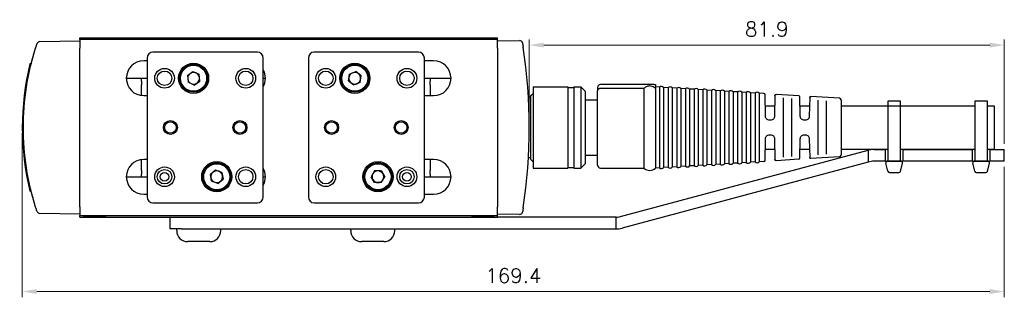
# Model space of a CAD drawing. Header units: inches. Extents: x 0 to 5655, y -2263 to 1330.
# Tile 219 of 231: x 4780 to 4950, y 303 to 351. Entities that reach past the tile are written whole.
import ezdxf

# ---------------------------------------------------------------- set-up
doc = ezdxf.new("R2010")
doc.units = ezdxf.units.IN
doc.header["$MEASUREMENT"] = 0
doc.layers.add('AM_5', color=3, linetype='Continuous', lineweight=15)
doc.layers.add('可見 (ISO)', color=7, linetype='Continuous', lineweight=25)
doc.styles.add('尺寸標註', font='romans.shx', dxfattribs={"bigfont": 'CHINESET.SHX'})
doc.dimstyles.new('CNS1$0', dxfattribs={"dimtxt": 2.5, "dimasz": 2.5, "dimexe": 1, "dimexo": 1, "dimgap": 1.5, "dimtad": 1, "dimtoh": 1, "dimdec": 1, "dimdsep": 46, "dimtxsty": '尺寸標註', "dimcen": 0, "dimclrd": 2, "dimclre": 2, "dimclrt": 1, "dimadec": 0, "dimazin": 2, "dimtp": 0.1, "dimtm": 0.1, "dimtfac": 0.71, "dimtdec": 1, "dimtmove": 0, "dimatfit": 0, "dimfxl": 0, "dimlwd": 13, "dimlwe": 13, "dimarcsym": 0})

# ---------------------------------------------------------------- blocks, each defined once
blk = doc.blocks.new('*D758')
at = {"layer": 'AM_5', "color": 2, "lineweight": 13}
for p, q in [((4780.84, 331.07), (4780.84, 302.75)), ((4950.22, 325.27), (4950.22, 302.75)), ((4783.34, 303.75), (4947.72, 303.75))]:
    blk.add_line(p, q, dxfattribs=at)
at = {"layer": 'AM_5', "color": 2}
for points in [[(4783.34, 304.17), (4783.34, 303.33), (4780.84, 303.75)], [(4947.72, 304.17), (4947.72, 303.33), (4950.22, 303.75)]]:
    blk.add_solid(points, dxfattribs=at)
at = {"layer": 'Defpoints', "color": 0}
for p in [(4780.84, 332.07), (4950.22, 326.27), (4950.22, 303.75)]:
    blk.add_point(p, dxfattribs=at)
at = {"layer": 'AM_5', "color": 1, "insert": (4865.53, 306.5), "char_height": 2.5, "attachment_point": 5, "style": '尺寸標註'}
blk.add_mtext('169.4', dxfattribs=at)
blk = doc.blocks.new('*D761')
at = {"layer": 'AM_5', "color": 2, "lineweight": 13}
for p, q in [((4868.29, 333.07), (4868.29, 347.29)), ((4950.22, 329.27), (4950.22, 347.29)), ((4870.79, 346.29), (4947.72, 346.29))]:
    blk.add_line(p, q, dxfattribs=at)
at = {"layer": 'AM_5', "color": 2}
for points in [[(4870.79, 346.71), (4870.79, 345.88), (4868.29, 346.29)], [(4947.72, 346.71), (4947.72, 345.88), (4950.22, 346.29)]]:
    blk.add_solid(points, dxfattribs=at)
at = {"layer": 'Defpoints', "color": 0}
for p in [(4950.22, 346.29), (4868.29, 332.07), (4950.22, 328.27)]:
    blk.add_point(p, dxfattribs=at)
at = {"layer": 'AM_5', "color": 1, "insert": (4909.25, 349.04), "char_height": 2.5, "attachment_point": 5, "style": '尺寸標註'}
blk.add_mtext('81.9', dxfattribs=at)

msp = doc.modelspace()

# ---------------------------------------------------------------- linework, layer by layer
for p, q in [((4930.064, 326.275), (4932.354, 326.275)), ((4945.064, 326.275), (4947.354, 326.275)), ((4930.115, 324.516), (4929.77, 325.916)), ((4932.297, 324.49), (4932.642, 325.89)), ((4945.115, 324.516), (4944.77, 325.916)), ((4947.297, 324.49), (4947.642, 325.89)), ((4930.409, 324.275), (4932.009, 324.275)), ((4945.409, 324.275), (4947.009, 324.275))]:
    msp.add_line(p, q)
for points in [[(4930.107, 326.275), (4932.311, 326.275), (4932.311, 336.628), (4930.107, 336.628)], [(4945.107, 326.275), (4947.311, 326.275), (4947.311, 336.628), (4945.107, 336.628)]]:
    msp.add_lwpolyline(points, close=True)
for centre, start, end in [((4930.064, 325.975), 90, 191.30993), ((4932.354, 325.975), 343.67936, 90), ((4945.064, 325.975), 90, 191.30993), ((4947.354, 325.975), 343.67936, 90), ((4930.409, 324.575), 191.30993, 270), ((4932.009, 324.575), 270, 343.67936), ((4945.409, 324.575), 191.30993, 270), ((4947.009, 324.575), 270, 343.67936)]:
    msp.add_arc(centre, 0.3, start, end)
at = {"layer": '可見 (ISO)'}
for p, q in [((4783.855, 346.896), (4790.785, 347.017)), ((4790.785, 347.267), (4790.785, 347.567)), ((4790.785, 347.567), (4862.785, 347.567)), ((4790.785, 347.267), (4790.785, 345.767)), ((4862.785, 347.267), (4790.785, 347.267)), ((4795.185, 347.467), (4791.385, 347.467)), ((4791.385, 347.267), (4791.385, 347.467)), ((4795.185, 347.267), (4795.185, 347.467)), ((4862.185, 347.467), (4858.385, 347.467)), ((4858.385, 347.267), (4858.385, 347.467)), ((4862.185, 347.267), (4862.185, 347.467)), ((4862.785, 347.267), (4862.785, 347.567)), ((4862.785, 345.767), (4862.785, 347.267)), ((4862.785, 347.017), (4866.611, 347.083)), ((4790.785, 318.367), (4790.785, 345.767)), ((4821.382, 345.067), (4803.382, 345.067)), ((4849.188, 345.067), (4831.188, 345.067)), ((4862.785, 345.767), (4862.785, 318.367)), ((4802.382, 343.567), (4801.785, 343.567)), ((4802.382, 344.067), (4802.382, 320.067)), ((4822.382, 320.067), (4822.382, 344.067)), ((4830.188, 344.067), (4830.188, 320.067)), ((4850.188, 320.067), (4850.188, 344.067)), ((4851.785, 343.567), (4850.188, 343.567)), ((4782.373, 343.047), (4782.166, 343.043)), ((4809.319, 341.044), (4810.264, 341.727)), ((4810.264, 341.727), (4811.328, 341.249)), ((4837.28, 341.298), (4838.367, 341.719)), ((4839.276, 340.988), (4838.367, 341.719)), ((4798.785, 340.567), (4802.382, 340.567)), ((4801.382, 340.096), (4801.382, 340.567)), ((4801.382, 340.096), (4801.382, 339.46)), ((4809.319, 341.044), (4809.437, 339.884)), ((4810.501, 339.406), (4809.437, 339.884)), ((4810.501, 339.406), (4811.446, 340.089)), ((4811.446, 340.089), (4811.328, 341.249)), ((4822.382, 340.567), (4822.785, 340.567)), ((4837.101, 340.145), (4837.28, 341.298)), ((4837.101, 340.145), (4838.009, 339.414)), ((4839.097, 339.835), (4838.009, 339.414)), ((4839.097, 339.835), (4839.276, 340.988)), ((4850.188, 340.567), (4854.785, 340.567)), ((4851.188, 340.567), (4851.188, 340.096)), ((4851.188, 339.46), (4851.188, 340.096)), ((4801.382, 337.594), (4801.382, 339.46)), ((4851.188, 339.46), (4851.188, 337.567)), ((4868.555, 337.567), (4868.955, 337.967)), ((4868.955, 339.067), (4868.955, 325.067)), ((4868.955, 339.067), (4874.955, 339.067)), ((4874.955, 339.067), (4874.955, 325.067)), ((4874.955, 338.967), (4875.955, 338.967)), ((4875.955, 339.067), (4875.955, 325.067)), ((4875.955, 339.067), (4877.15, 339.067)), ((4877.15, 339.067), (4877.15, 325.067)), ((4877.955, 338.262), (4877.15, 339.067)), ((4877.955, 325.872), (4877.955, 338.262)), ((4880.055, 338.982), (4880.055, 338.414)), ((4880.055, 325.567), (4880.055, 338.414)), ((4888.262, 339.482), (4880.555, 339.482)), ((4888.055, 338.804), (4880.555, 338.804)), ((4888.055, 338.804), (4888.055, 325.067)), ((4889.849, 339.482), (4888.262, 339.482)), ((4889.849, 339.482), (4890.055, 339.482)), ((4890.055, 339.482), (4890.055, 338.982)), ((4890.72, 339.026), (4890.055, 339.067)), ((4890.055, 338.804), (4890.055, 338.982)), ((4890.055, 338.804), (4890.055, 325.067)), ((4890.72, 339.026), (4890.72, 325.107)), ((4891.433, 338.982), (4891.433, 325.151)), ((4892.22, 338.934), (4891.433, 338.982)), ((4892.22, 338.934), (4892.22, 325.199)), ((4892.933, 338.891), (4892.933, 325.243)), ((4893.72, 338.842), (4892.933, 338.891)), ((4893.72, 338.842), (4893.72, 325.291)), ((4894.433, 338.799), (4894.433, 325.334)), ((4895.22, 338.751), (4894.433, 338.799)), ((4895.22, 338.751), (4895.22, 325.382)), ((4895.933, 338.707), (4895.933, 325.426)), ((4896.72, 338.659), (4895.933, 338.707)), ((4896.72, 338.659), (4896.72, 325.474)), ((4897.433, 338.615), (4897.433, 325.518)), ((4898.22, 338.567), (4897.433, 338.615)), ((4898.22, 338.567), (4898.22, 325.566)), ((4898.933, 338.524), (4898.933, 325.61)), ((4899.72, 338.475), (4898.933, 338.524)), ((4899.72, 338.475), (4899.72, 325.658)), ((4900.433, 338.432), (4900.433, 325.701)), ((4901.22, 338.384), (4900.433, 338.432)), ((4901.22, 338.384), (4901.22, 325.749)), ((4901.933, 338.34), (4901.933, 325.793)), ((4902.72, 338.292), (4901.933, 338.34)), ((4902.72, 338.292), (4902.72, 325.841)), ((4903.433, 338.248), (4903.433, 325.885)), ((4904.22, 338.2), (4903.433, 338.248)), ((4904.22, 338.2), (4904.22, 325.933)), ((4904.933, 338.157), (4904.933, 325.977)), ((4905.72, 338.108), (4904.933, 338.157)), ((4905.72, 338.108), (4905.72, 326.025)), ((4906.433, 338.065), (4906.433, 326.068)), ((4907.22, 338.017), (4906.433, 338.065)), ((4907.22, 338.017), (4907.22, 326.116)), ((4907.933, 337.973), (4907.933, 326.16)), ((4908.76, 337.923), (4907.933, 337.973)), ((4801.785, 337.567), (4802.382, 337.567)), ((4850.188, 337.567), (4851.785, 337.567)), ((4868.555, 337.317), (4868.135, 337.317)), ((4868.555, 326.567), (4868.555, 337.567)), ((4877.955, 336.817), (4880.055, 336.817)), ((4909.026, 334.002), (4908.948, 337.727)), ((4910.66, 337.598), (4910.585, 334.002)), ((4914.768, 337.555), (4910.873, 337.793)), ((4912.055, 337.173), (4912.055, 326.96)), ((4913.555, 327.085), (4913.555, 337.049)), ((4915.026, 334.002), (4914.955, 337.36)), ((4916.653, 337.231), (4916.585, 334.002)), ((4921.774, 337.127), (4916.865, 337.427)), ((4918.055, 336.778), (4918.055, 327.355)), ((4919.555, 327.481), (4919.555, 336.652)), ((4922.055, 336.827), (4922.055, 327.306)), ((4908.988, 335.817), (4910.623, 335.817)), ((4914.988, 335.817), (4916.623, 335.817)), ((4922.055, 335.817), (4945.107, 335.817)), ((4947.311, 335.817), (4948.455, 335.817)), ((4948.455, 335.817), (4948.455, 328.317)), ((4909.885, 333.317), (4909.726, 333.317)), ((4915.885, 333.317), (4915.726, 333.317)), ((4908.948, 326.406), (4909.026, 330.131)), ((4909.726, 330.817), (4909.885, 330.817)), ((4910.585, 330.131), (4910.66, 326.535)), ((4914.955, 326.773), (4915.026, 330.131)), ((4915.726, 330.817), (4915.885, 330.817)), ((4916.585, 330.131), (4916.653, 326.902)), ((4883.776, 316.635), (4926.709, 328.138)), ((4908.988, 328.317), (4910.623, 328.317)), ((4914.988, 328.317), (4916.623, 328.317)), ((4922.055, 328.317), (4930.107, 328.317)), ((4926.709, 328.138), (4926.709, 326.068)), ((4927.744, 328.275), (4929.409, 328.275)), ((4929.409, 328.275), (4929.709, 328.275)), ((4930.009, 328.275), (4929.709, 328.275)), ((4929.709, 326.275), (4929.709, 328.275)), ((4930.009, 328.275), (4930.107, 328.275)), ((4932.311, 328.317), (4945.107, 328.317)), ((4932.311, 328.275), (4932.409, 328.275)), ((4932.709, 328.275), (4932.409, 328.275)), ((4932.709, 328.275), (4933.009, 328.275)), ((4932.709, 328.275), (4932.709, 326.275)), ((4933.009, 328.275), (4944.409, 328.275)), ((4944.409, 328.275), (4944.709, 328.275)), ((4944.709, 326.275), (4944.709, 328.275)), ((4945.009, 328.275), (4944.709, 328.275)), ((4945.009, 328.275), (4945.107, 328.275)), ((4947.311, 328.317), (4948.455, 328.317)), ((4947.311, 328.275), (4947.409, 328.275)), ((4947.709, 328.275), (4947.409, 328.275)), ((4947.709, 328.275), (4948.009, 328.275)), ((4947.709, 328.275), (4947.709, 326.275)), ((4948.009, 328.275), (4949.217, 328.275)), ((4949.217, 328.275), (4950.217, 328.275)), ((4950.217, 326.275), (4950.217, 328.275)), ((4801.382, 324.673), (4801.382, 326.539)), ((4802.382, 326.567), (4801.785, 326.567)), ((4851.785, 326.567), (4850.188, 326.567)), ((4851.188, 326.567), (4851.188, 324.673)), ((4868.555, 326.817), (4868.135, 326.817)), ((4868.555, 326.567), (4868.955, 326.167)), ((4877.955, 327.317), (4880.055, 327.317)), ((4926.709, 326.068), (4884.294, 314.703)), ((4907.22, 326.116), (4906.433, 326.068)), ((4908.76, 326.211), (4907.933, 326.16)), ((4914.768, 326.578), (4910.873, 326.34)), ((4921.774, 327.007), (4916.865, 326.706)), ((4927.226, 326.207), (4926.709, 326.068)), ((4929.409, 326.275), (4927.744, 326.275)), ((4929.709, 326.275), (4929.409, 326.275)), ((4929.709, 326.275), (4930.009, 326.275)), ((4932.409, 326.275), (4930.009, 326.275)), ((4932.409, 326.275), (4932.709, 326.275)), ((4933.009, 326.275), (4932.709, 326.275)), ((4944.409, 326.275), (4933.009, 326.275)), ((4944.709, 326.275), (4944.409, 326.275)), ((4944.709, 326.275), (4945.009, 326.275)), ((4947.409, 326.275), (4945.009, 326.275)), ((4947.409, 326.275), (4947.709, 326.275)), ((4948.009, 326.275), (4947.709, 326.275)), ((4949.217, 326.275), (4948.009, 326.275)), ((4950.217, 326.275), (4949.217, 326.275)), ((4801.382, 324.673), (4801.382, 324.037)), ((4814.193, 324.717), (4813.291, 323.978)), ((4815.285, 324.306), (4814.193, 324.717)), ((4841.612, 324.58), (4841.022, 323.574)), ((4842.778, 324.573), (4841.612, 324.58)), ((4842.778, 324.573), (4843.355, 323.559)), ((4851.188, 324.037), (4851.188, 324.673)), ((4868.955, 325.067), (4874.955, 325.067)), ((4874.955, 325.167), (4875.955, 325.167)), ((4875.955, 325.067), (4877.15, 325.067)), ((4877.955, 325.872), (4877.15, 325.067)), ((4880.555, 325.067), (4888.055, 325.067)), ((4890.72, 325.107), (4890.055, 325.067)), ((4892.22, 325.199), (4891.433, 325.151)), ((4893.72, 325.291), (4892.933, 325.243)), ((4895.22, 325.382), (4894.433, 325.334)), ((4896.72, 325.474), (4895.933, 325.426)), ((4898.22, 325.566), (4897.433, 325.518)), ((4899.72, 325.658), (4898.933, 325.61)), ((4901.22, 325.749), (4900.433, 325.701)), ((4902.72, 325.841), (4901.933, 325.793)), ((4904.22, 325.933), (4903.433, 325.885)), ((4905.72, 326.025), (4904.933, 325.977)), ((4798.785, 323.567), (4802.382, 323.567)), ((4801.382, 323.567), (4801.382, 324.037)), ((4813.48, 322.827), (4813.291, 323.978)), ((4814.572, 322.416), (4813.48, 322.827)), ((4814.572, 322.416), (4815.474, 323.155)), ((4815.285, 324.306), (4815.474, 323.155)), ((4822.382, 323.567), (4822.785, 323.567)), ((4841.599, 322.56), (4841.022, 323.574)), ((4842.765, 322.553), (4843.355, 323.559)), ((4850.188, 323.567), (4854.785, 323.567)), ((4851.188, 324.037), (4851.188, 323.567)), ((4782.373, 321.086), (4782.166, 321.09)), ((4842.765, 322.553), (4841.599, 322.56)), ((4801.785, 320.567), (4802.382, 320.567)), ((4850.188, 320.567), (4851.785, 320.567)), ((4790.785, 318.367), (4790.785, 316.867)), ((4803.382, 319.067), (4821.382, 319.067)), ((4831.188, 319.067), (4849.188, 319.067)), ((4862.785, 316.867), (4862.785, 318.367)), ((4790.785, 317.117), (4783.855, 317.238)), ((4790.785, 316.567), (4790.785, 316.867)), ((4790.785, 316.867), (4862.785, 316.867)), ((4790.785, 316.567), (4862.785, 316.567)), ((4791.385, 316.867), (4791.385, 316.667)), ((4791.385, 316.667), (4795.185, 316.667)), ((4795.185, 316.867), (4795.185, 316.667)), ((4806.285, 316.567), (4806.285, 314.567)), ((4858.385, 316.867), (4858.385, 316.667)), ((4858.385, 316.667), (4862.185, 316.667)), ((4862.185, 316.867), (4862.185, 316.667)), ((4866.611, 317.05), (4862.785, 317.117)), ((4862.785, 316.567), (4862.785, 316.867)), ((4883.259, 316.567), (4862.785, 316.567)), ((4883.259, 314.567), (4883.259, 316.567)), ((4808.285, 314.567), (4806.285, 314.567)), ((4807.485, 314.267), (4807.485, 314.567)), ((4808.285, 314.567), (4883.259, 314.567)), ((4815.085, 314.267), (4815.085, 314.567)), ((4837.485, 314.267), (4837.485, 314.567)), ((4845.085, 314.267), (4845.085, 314.567)), ((4813.185, 312.367), (4809.385, 312.367)), ((4843.185, 312.367), (4839.385, 312.367))]:
    msp.add_line(p, q, dxfattribs=at)
for centre, radius in [((4810.382, 340.567), 2.6), ((4838.188, 340.567), 2.6), ((4805.382, 340.567), 1.7), ((4805.382, 340.567), 1.25), ((4810.382, 340.567), 2.4), ((4810.382, 340.567), 2.25), ((4819.382, 340.567), 1.7), ((4819.382, 340.567), 1.25), ((4833.188, 340.567), 1.7), ((4833.188, 340.567), 1.25), ((4838.188, 340.567), 2.4), ((4838.188, 340.567), 2.25), ((4847.188, 340.567), 1.7), ((4847.188, 340.567), 1.25), ((4806.382, 332.067), 1.2), ((4806.382, 332.067), 1), ((4818.382, 332.067), 1.2), ((4818.382, 332.067), 1), ((4834.188, 332.067), 1.2), ((4834.188, 332.067), 1), ((4846.188, 332.067), 1.2), ((4846.188, 332.067), 1), ((4814.382, 323.567), 2.6), ((4842.188, 323.567), 2.6), ((4805.382, 323.567), 1.7), ((4805.382, 323.567), 1.25), ((4814.382, 323.567), 2.4), ((4814.382, 323.567), 2.25), ((4819.382, 323.567), 1.7), ((4819.382, 323.567), 1.25), ((4833.188, 323.567), 1.7), ((4833.188, 323.567), 1.25), ((4842.188, 323.567), 2.4), ((4842.188, 323.567), 2.25), ((4847.188, 323.567), 1.7), ((4847.188, 323.567), 1.25), ((4805.382, 323.567), 0.75), ((4847.188, 323.567), 0.75)]:
    msp.add_circle(centre, radius, dxfattribs=at)
for centre, radius, start, end in [((4783.864, 346.396), 0.5, 91, 161.53861), ((4866.62, 346.583), 0.5, 9.17938, 91), ((4803.382, 344.067), 1, 90, 180), ((4821.382, 344.067), 1, 0, 90), ((4831.188, 344.067), 1, 90, 180), ((4849.188, 344.067), 1, 0, 90), ((4801.785, 340.567), 3, 90, 270), ((4851.785, 340.567), 3, 270, 90), ((4810.382, 340.567), 1.01, 125.82179, 185.82179), ((4810.382, 340.567), 1.01, 65.82179, 125.82179), ((4810.382, 340.567), 1.01, 5.82179, 65.82179), ((4819.785, 340.567), 3, 329.96032, 30.03968), ((4838.188, 340.567), 1.01, 111.1692, 171.1692), ((4838.188, 340.567), 1.01, 51.1692, 111.1692), ((4838.188, 340.567), 1.01, 351.1692, 51.1692), ((4810.382, 340.567), 1.01, 185.82179, 245.82179), ((4810.382, 340.567), 1.01, 245.82179, 305.82179), ((4810.382, 340.567), 1.01, 305.82179, 5.82179), ((4838.188, 340.567), 1.01, 171.1692, 231.1692), ((4838.188, 340.567), 1.01, 231.1692, 291.1692), ((4838.188, 340.567), 1.01, 291.1692, 351.1692), ((4880.555, 338.982), 0.5, 90, 180), ((4891.055, 338.655), 0.5, 40.927, 132.073), ((4892.555, 338.563), 0.5, 40.927, 132.073), ((4894.055, 338.471), 0.5, 40.927, 132.073), ((4895.555, 338.38), 0.5, 40.927, 132.073), ((4897.055, 338.288), 0.5, 40.927, 132.073), ((4898.555, 338.196), 0.5, 40.927, 132.073), ((4900.055, 338.104), 0.5, 40.927, 132.073), ((4901.555, 338.013), 0.5, 40.927, 132.073), ((4903.055, 337.921), 0.5, 40.927, 132.073), ((4904.555, 337.829), 0.5, 40.927, 132.073), ((4906.055, 337.737), 0.5, 40.927, 132.073), ((4907.555, 337.646), 0.5, 40.927, 132.073), ((4908.748, 337.723), 0.2, 1.2, 86.50001), ((4914.756, 337.355), 0.2, 1.2, 86.50001), ((4921.755, 336.827), 0.3, 0, 86.5), ((4927.744, 324.275), 4, 90, 105), ((4801.785, 323.567), 3, 90, 270), ((4851.785, 323.567), 3, 270, 90), ((4906.055, 326.396), 0.5, 227.927, 319.073), ((4907.555, 326.488), 0.5, 227.927, 319.073), ((4908.748, 326.41), 0.2, 273.5, 358.8), ((4914.756, 326.778), 0.2, 273.49999, 358.8), ((4921.755, 327.306), 0.3, 273.5, 0), ((4927.744, 324.275), 2, 90, 105), ((4814.382, 323.567), 1.01, 69.33088, 129.33088), ((4814.382, 323.567), 1.01, 9.33088, 69.33088), ((4819.785, 323.567), 3, 329.96032, 30.03968), ((4842.188, 323.567), 1.01, 89.62365, 149.62365), ((4842.188, 323.567), 1.01, 29.62365, 89.62365), ((4880.555, 325.567), 0.5, 180, 270), ((4889.055, 326.064), 1.412, 224.9231, 315.0769), ((4891.055, 325.478), 0.5, 227.927, 319.073), ((4892.555, 325.57), 0.5, 227.927, 319.073), ((4894.055, 325.662), 0.5, 227.927, 319.073), ((4895.555, 325.754), 0.5, 227.927, 319.073), ((4897.055, 325.845), 0.5, 227.927, 319.073), ((4898.555, 325.937), 0.5, 227.927, 319.073), ((4900.055, 326.029), 0.5, 227.927, 319.073), ((4901.555, 326.121), 0.5, 227.927, 319.073), ((4903.055, 326.212), 0.5, 227.927, 319.073), ((4904.555, 326.304), 0.5, 227.927, 319.073), ((4814.382, 323.567), 1.01, 129.33088, 189.33088), ((4814.382, 323.567), 1.01, 189.33088, 249.33088), ((4814.382, 323.567), 1.01, 249.33088, 309.33088), ((4814.382, 323.567), 1.01, 309.33088, 9.33088), ((4842.188, 323.567), 1.01, 149.62365, 209.62365), ((4842.188, 323.567), 1.01, 209.62365, 269.62365), ((4842.188, 323.567), 1.01, 269.62365, 329.62365), ((4842.188, 323.567), 1.01, 329.62365, 29.62365), ((4803.382, 320.067), 1, 180, 270), ((4821.382, 320.067), 1, 270, 0), ((4831.188, 320.067), 1, 180, 270), ((4849.188, 320.067), 1, 270, 0), ((4783.864, 317.737), 0.5, 198.46139, 269), ((4866.62, 317.55), 0.5, 269, 350.82062), ((4883.259, 318.567), 2, 270, 285), ((4809.385, 314.267), 1.9, 180, 270), ((4813.185, 314.267), 1.9, 270, 0), ((4839.385, 314.267), 1.9, 180, 270), ((4843.185, 314.267), 1.9, 270, 0), ((4883.259, 318.567), 4, 270, 285)]:
    msp.add_arc(centre, radius, start, end, dxfattribs=at)
for centre, major_axis, ratio, start_param, end_param in [((4776.813, 332.067), (0, -91.486), 0.9998494, 1.4188822, 1.7227105), ((4826.772, 332.067), (0, 45.943), 0.9998477, 1.3295497, 1.812043), ((4826.772, 332.066), (0, 45.944), 0.9998477, 1.4006673, 1.4089419), ((4826.772, 332.067), (0, 45.943), 0.9998477, 1.3908032, 1.3986967), ((4826.772, 332.067), (0, 45.944), 0.9998477, 1.732924, 1.7353902), ((4826.772, 332.067), (0, 45.944), 0.9998477, 1.7378407, 1.7403156)]:
    msp.add_ellipse(centre, major_axis=major_axis, ratio=ratio, start_param=start_param, end_param=end_param, dxfattribs=at)
for points, knots in [([(4783.143, 345.792), (4783.173, 345.889), (4783.204, 345.986), (4783.262, 346.166), (4783.29, 346.251), (4783.336, 346.393), (4783.356, 346.452), (4783.383, 346.533), (4783.39, 346.554), (4783.39, 346.554)], [0, 0, 0, 0, 0.0003038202, 0.0003038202, 0.0006076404, 0.0006076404, 0.0009114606, 0.0009114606, 0.0012152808, 0.0012152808, 0.0012152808, 0.0012152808]), ([(4867.114, 346.663), (4867.114, 346.663), (4867.117, 346.643), (4867.123, 346.605), (4867.129, 346.567), (4867.138, 346.511), (4867.149, 346.442), (4867.154, 346.41), (4867.16, 346.374), (4867.166, 346.336), (4867.173, 346.293), (4867.18, 346.247), (4867.188, 346.199), (4867.196, 346.147), (4867.204, 346.093), (4867.212, 346.038), (4867.219, 345.996), (4867.225, 345.954), (4867.232, 345.911)], [0, 0, 0, 0, 0.0002945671, 0.0002945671, 0.0002945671, 0.0005895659, 0.0005895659, 0.0005895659, 0.0007276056, 0.0007276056, 0.0007276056, 0.0008855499, 0.0008855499, 0.0008855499, 0.0010536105, 0.0010536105, 0.0010536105, 0.0011811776, 0.0011811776, 0.0011811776, 0.0011811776]), ([(4783.143, 318.342), (4782.446, 320.558), (4781.918, 322.827), (4781.565, 325.124), (4781.213, 327.42), (4781.035, 329.743), (4781.035, 332.067), (4781.035, 334.39), (4781.213, 336.713), (4781.565, 339.009), (4781.918, 341.306), (4782.446, 343.575), (4783.143, 345.792)], [2.83690094, 2.83690094, 2.83690094, 2.83690094, 2.9892468, 2.9892468, 2.9892468, 3.14159265, 3.14159265, 3.14159265, 3.29393851, 3.29393851, 3.29393851, 3.44628436, 3.44628436, 3.44628436, 3.44628436]), ([(4782.358, 342.987), (4782.42, 343.241), (4782.488, 343.508), (4782.626, 344.029), (4782.698, 344.29), (4782.788, 344.608), (4782.809, 344.682), (4782.83, 344.755)], [0, 0, 0, 0, 0.08089177, 0.08089177, 0.16215301, 0.16215301, 0.18784285, 0.18784285, 0.18784285, 0.18784285]), ([(4867.78, 341.673), (4867.78, 341.673), (4867.78, 341.673), (4867.78, 341.672), (4867.78, 341.672), (4867.78, 341.672)], [0, 0, 0, 0, 0.001977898, 0.001977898, 0.002252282, 0.002252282, 0.002252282, 0.002252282]), ([(4867.811, 341.371), (4867.811, 341.371), (4867.811, 341.371), (4867.811, 341.371), (4867.811, 341.371), (4867.811, 341.371)], [0, 0, 0, 0, 0.0019795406, 0.0019795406, 0.0022488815, 0.0022488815, 0.0022488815, 0.0022488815]), ([(4781.967, 341.253), (4781.967, 341.253), (4781.967, 341.253), (4781.967, 341.253), (4781.967, 341.253), (4781.968, 341.256), (4781.969, 341.26), (4781.97, 341.265)], [0.028605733, 0.028605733, 0.028605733, 0.028605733, 0.029950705, 0.029950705, 0.035957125, 0.035957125, 0.051193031, 0.051193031, 0.051193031, 0.051193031]), ([(4868.025, 338.961), (4868.025, 338.961), (4868.025, 338.96), (4868.025, 338.959), (4868.026, 338.958), (4868.026, 338.956), (4868.026, 338.956), (4868.026, 338.955), (4868.026, 338.955), (4868.026, 338.955), (4868.026, 338.955), (4868.026, 338.955), (4868.026, 338.955), (4868.026, 338.955), (4868.026, 338.955), (4868.026, 338.955)], [0.0364476, 0.0364476, 0.0364476, 0.0364476, 0.044962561, 0.044962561, 0.057793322, 0.057793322, 0.060198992, 0.060198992, 0.060650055, 0.060650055, 0.060819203, 0.060819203, 0.060882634, 0.060882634, 0.060902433, 0.060902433, 0.060902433, 0.060902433]), ([(4880.555, 338.804), (4880.503, 338.804), (4880.451, 338.798), (4880.349, 338.773), (4880.301, 338.753), (4880.206, 338.7), (4880.164, 338.664), (4880.107, 338.594), (4880.088, 338.56), (4880.062, 338.49), (4880.056, 338.453), (4880.055, 338.416), (4880.055, 338.415), (4880.055, 338.414)], [-0.089472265, -0.089472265, -0.089472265, -0.089472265, -0.07360827, -0.07360827, -0.056164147, -0.056164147, -0.034792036, -0.034792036, -0.017689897, -0.017689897, 0, 0, 0.000404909, 0.000404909, 0.000404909, 0.000404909]), ([(4888.055, 338.804), (4888.059, 338.807), (4888.062, 338.81), (4888.122, 338.872), (4888.19, 338.929), (4888.262, 338.982)], [-0.105565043, -0.105565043, -0.105565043, -0.105565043, -0.104181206, -0.104181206, -0.079681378, -0.079681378, -0.079681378, -0.079681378]), ([(4889.849, 338.982), (4889.732, 339.063), (4889.607, 339.126), (4889.472, 339.169), (4889.338, 339.212), (4889.198, 339.234), (4889.057, 339.234), (4888.85, 339.234), (4888.644, 339.187), (4888.456, 339.096), (4888.389, 339.063), (4888.324, 339.025), (4888.262, 338.982)], [0, 0, 0, 0, 0.0004203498, 0.0004203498, 0.0004203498, 0.0008406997, 0.0008406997, 0.0008406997, 0.0014585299, 0.0014585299, 0.0014585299, 0.0016813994, 0.0016813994, 0.0016813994, 0.0016813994]), ([(4890.055, 338.804), (4890.052, 338.807), (4890.049, 338.81), (4889.989, 338.872), (4889.92, 338.929), (4889.849, 338.982)], [-0.105565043, -0.105565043, -0.105565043, -0.105565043, -0.104181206, -0.104181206, -0.079681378, -0.079681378, -0.079681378, -0.079681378]), ([(4910.66, 337.598), (4910.661, 337.606), (4910.661, 337.615), (4910.664, 337.632), (4910.666, 337.64), (4910.674, 337.669), (4910.683, 337.688), (4910.707, 337.723), (4910.721, 337.739), (4910.755, 337.765), (4910.774, 337.775), (4910.819, 337.791), (4910.846, 337.795), (4910.873, 337.793)], [0, 0, 0, 0, 0.002589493, 0.002589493, 0.005136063, 0.005136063, 0.0114626, 0.0114626, 0.017789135, 0.017789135, 0.02411567, 0.02411567, 0.03208159, 0.03208159, 0.03208159, 0.03208159]), ([(4916.653, 337.231), (4916.653, 337.24), (4916.654, 337.249), (4916.656, 337.266), (4916.658, 337.274), (4916.666, 337.302), (4916.675, 337.322), (4916.699, 337.357), (4916.714, 337.373), (4916.747, 337.398), (4916.766, 337.409), (4916.811, 337.425), (4916.838, 337.428), (4916.865, 337.427)], [0, 0, 0, 0, 0.002589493, 0.002589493, 0.005136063, 0.005136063, 0.0114626, 0.0114626, 0.017789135, 0.017789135, 0.02411567, 0.02411567, 0.03208159, 0.03208159, 0.03208159, 0.03208159]), ([(4909.726, 333.317), (4909.633, 333.317), (4909.541, 333.335), (4909.457, 333.37), (4909.372, 333.406), (4909.294, 333.458), (4909.23, 333.522), (4909.166, 333.587), (4909.115, 333.663), (4909.08, 333.746), (4909.046, 333.828), (4909.028, 333.915), (4909.026, 334.002)], [0, 0, 0, 0, 0.25, 0.25, 0.25, 0.5, 0.5, 0.5, 0.75, 0.75, 0.75, 1, 1, 1, 1]), ([(4910.585, 334.002), (4910.583, 333.915), (4910.565, 333.826), (4910.53, 333.745), (4910.496, 333.663), (4910.445, 333.587), (4910.381, 333.523), (4910.318, 333.459), (4910.24, 333.406), (4910.155, 333.371), (4910.07, 333.335), (4909.978, 333.317), (4909.885, 333.317)], [0, 0, 0, 0, 0.25, 0.25, 0.25, 0.5, 0.5, 0.5, 0.75, 0.75, 0.75, 1, 1, 1, 1]), ([(4915.726, 333.317), (4915.633, 333.317), (4915.54, 333.335), (4915.456, 333.371), (4915.371, 333.406), (4915.293, 333.459), (4915.229, 333.523), (4915.165, 333.588), (4915.114, 333.665), (4915.08, 333.747), (4915.045, 333.829), (4915.028, 333.916), (4915.026, 334.002)], [0, 0, 0, 0, 0.25, 0.25, 0.25, 0.5, 0.5, 0.5, 0.75, 0.75, 0.75, 1, 1, 1, 1]), ([(4916.585, 334.002), (4916.583, 333.915), (4916.565, 333.827), (4916.531, 333.746), (4916.497, 333.665), (4916.446, 333.588), (4916.382, 333.524), (4916.319, 333.459), (4916.241, 333.407), (4916.156, 333.371), (4916.071, 333.335), (4915.978, 333.317), (4915.885, 333.317)], [0, 0, 0, 0, 0.25, 0.25, 0.25, 0.5, 0.5, 0.5, 0.75, 0.75, 0.75, 1, 1, 1, 1]), ([(4909.026, 330.131), (4909.028, 330.218), (4909.046, 330.306), (4909.08, 330.388), (4909.115, 330.47), (4909.166, 330.547), (4909.23, 330.611), (4909.295, 330.675), (4909.372, 330.728), (4909.457, 330.763), (4909.542, 330.798), (4909.634, 330.817), (4909.726, 330.817)], [0, 0, 0, 0, 0.25, 0.25, 0.25, 0.5, 0.5, 0.5, 0.75, 0.75, 0.75, 1, 1, 1, 1]), ([(4909.885, 330.817), (4910.073, 330.817), (4910.254, 330.739), (4910.51, 330.481), (4910.581, 330.305), (4910.585, 330.131)], [0, 0, 0, 0, 0.5, 0.5, 1, 1, 1, 1]), ([(4915.026, 330.131), (4915.028, 330.217), (4915.046, 330.305), (4915.08, 330.387), (4915.114, 330.469), (4915.165, 330.546), (4915.229, 330.61), (4915.294, 330.675), (4915.371, 330.727), (4915.456, 330.763), (4915.541, 330.798), (4915.634, 330.817), (4915.726, 330.817)], [0, 0, 0, 0, 0.25, 0.25, 0.25, 0.5, 0.5, 0.5, 0.75, 0.75, 0.75, 1, 1, 1, 1]), ([(4915.885, 330.817), (4916.074, 330.817), (4916.255, 330.738), (4916.511, 330.48), (4916.581, 330.304), (4916.585, 330.131)], [0, 0, 0, 0, 0.5, 0.5, 1, 1, 1, 1]), ([(4910.873, 326.34), (4910.851, 326.338), (4910.829, 326.341), (4910.788, 326.352), (4910.768, 326.361), (4910.731, 326.385), (4910.715, 326.4), (4910.689, 326.434), (4910.678, 326.454), (4910.668, 326.484), (4910.665, 326.494), (4910.662, 326.514), (4910.661, 326.525), (4910.66, 326.535)], [0, 0, 0, 0, 0.006415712, 0.006415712, 0.012919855, 0.012919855, 0.019420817, 0.019420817, 0.025921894, 0.025921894, 0.028972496, 0.028972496, 0.032097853, 0.032097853, 0.032097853, 0.032097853]), ([(4916.865, 326.706), (4916.844, 326.705), (4916.822, 326.707), (4916.78, 326.718), (4916.76, 326.727), (4916.724, 326.751), (4916.707, 326.767), (4916.681, 326.801), (4916.671, 326.821), (4916.66, 326.851), (4916.658, 326.861), (4916.654, 326.881), (4916.653, 326.891), (4916.653, 326.902)], [0, 0, 0, 0, 0.006415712, 0.006415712, 0.012919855, 0.012919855, 0.019420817, 0.019420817, 0.025921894, 0.025921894, 0.028972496, 0.028972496, 0.032097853, 0.032097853, 0.032097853, 0.032097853]), ([(4868.026, 325.176), (4868.026, 325.175), (4868.025, 325.174), (4868.025, 325.173), (4868.025, 325.173), (4868.025, 325.173), (4868.025, 325.173), (4868.025, 325.173)], [0, 0, 0, 0, 0.011251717, 0.011251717, 0.017051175, 0.017051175, 0.018080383, 0.018080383, 0.018080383, 0.018080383]), ([(4782.027, 322.595), (4782.002, 322.71), (4781.985, 322.793), (4781.973, 322.85), (4781.971, 322.86), (4781.969, 322.872), (4781.968, 322.875), (4781.967, 322.88), (4781.967, 322.881), (4781.967, 322.881), (4781.967, 322.881), (4781.967, 322.881)], [0, 0, 0, 0, 0.07200601, 0.07200601, 0.09057556, 0.09057556, 0.10449754, 0.10449754, 0.11493715, 0.11493715, 0.11568227, 0.11568227, 0.11568227, 0.11568227]), ([(4867.811, 322.762), (4867.811, 322.762), (4867.811, 322.762), (4867.811, 322.762), (4867.811, 322.762), (4867.811, 322.762)], [0.0299152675, 0.0299152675, 0.0299152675, 0.0299152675, 0.0301982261, 0.0301982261, 0.032049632, 0.032049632, 0.032049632, 0.032049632]), ([(4782.698, 319.844), (4782.629, 320.094), (4782.558, 320.359), (4782.422, 320.885), (4782.356, 321.152), (4782.278, 321.474), (4782.261, 321.547), (4782.244, 321.618)], [0, 0, 0, 0, 0.08094499, 0.08094499, 0.16297153, 0.16297153, 0.18754786, 0.18754786, 0.18754786, 0.18754786]), ([(4867.78, 322.461), (4867.78, 322.461), (4867.78, 322.461), (4867.78, 322.461), (4867.78, 322.461), (4867.78, 322.46)], [0.0298504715, 0.0298504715, 0.0298504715, 0.0298504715, 0.0303404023, 0.0303404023, 0.0319955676, 0.0319955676, 0.0319955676, 0.0319955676]), ([(4783.39, 317.579), (4783.39, 317.579), (4783.36, 317.668), (4783.313, 317.811), (4783.289, 317.883), (4783.262, 317.967), (4783.233, 318.058), (4783.204, 318.149), (4783.173, 318.244), (4783.143, 318.342)], [0, 0, 0, 0, 0.000612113, 0.000612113, 0.000612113, 0.0009181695, 0.0009181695, 0.0009181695, 0.001224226, 0.001224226, 0.001224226, 0.001224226]), ([(4783.196, 318.173), (4783.196, 318.173), (4783.196, 318.173), (4783.196, 318.173), (4783.196, 318.173), (4783.196, 318.174), (4783.196, 318.175), (4783.194, 318.178), (4783.194, 318.181), (4783.193, 318.184)], [0.037988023, 0.037988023, 0.037988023, 0.037988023, 0.038496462, 0.038496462, 0.041342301, 0.041342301, 0.049881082, 0.049881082, 0.059809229, 0.059809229, 0.059809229, 0.059809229]), ([(4867.232, 318.222), (4867.217, 318.123), (4867.202, 318.026), (4867.188, 317.936), (4867.174, 317.845), (4867.16, 317.762), (4867.149, 317.692), (4867.127, 317.553), (4867.114, 317.47), (4867.114, 317.47)], [0, 0, 0, 0, 0.000295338, 0.000295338, 0.000295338, 0.0005906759, 0.0005906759, 0.0005906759, 0.0011813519, 0.0011813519, 0.0011813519, 0.0011813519])]:
    msp.add_open_spline(points, degree=3, knots=knots, dxfattribs=at)
for points in [[(4783.143, 345.792), (4783.156, 345.832), (4783.166, 345.866), (4783.175, 345.892)], [(4868.209, 335.796), (4868.213, 335.704), (4868.217, 335.61), (4868.22, 335.515)]]:
    msp.add_open_spline(points, degree=3, dxfattribs=at)

# ---------------------------------------------------------------- dimensions: what is measured, and where the dimension line sits
at = {"layer": 'AM_5'}
for base, p1, p2, picture, middle in [((4950.217, 346.294), (4868.285, 332.067), (4950.217, 328.275), '*D761', (4909.251, 349.044)), ((4950.217, 303.751), (4780.835, 332.067), (4950.217, 326.275), '*D758', (4865.526, 306.501))]:
    dim = msp.add_linear_dim(base=base, p1=p1, p2=p2, dimstyle='CNS1$0', override={"dimpost": '', "dimfxl": 4, "dimarcsym": 1}, dxfattribs=at)
    dim.commit()
    dim.dimension.update_dxf_attribs({"geometry": picture, "text_midpoint": middle})

doc.saveas('drawing.dxf')
